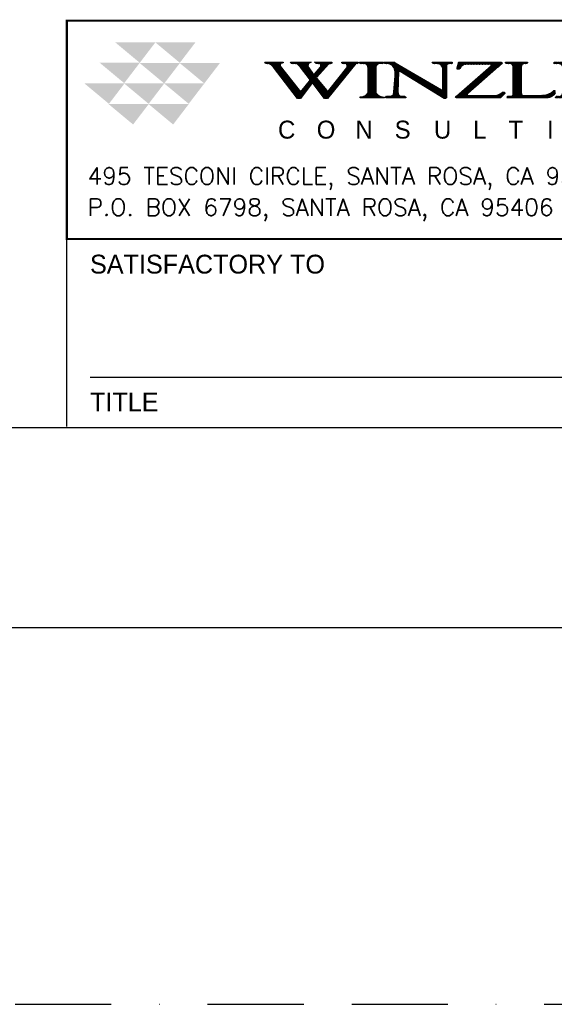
# Model space of a CAD drawing. Extents: x -749 to 3385, y 95 to 3077.
# Tile 3 of 6: x 2122 to 2258, y 95 to 346. Entities that reach past the tile are written whole.
import ezdxf

# ---------------------------------------------------------------- set-up
doc = ezdxf.new("R2010")
doc.units = 0
doc.header["$LTSCALE"] = 49
doc.header["$MEASUREMENT"] = 0
doc.linetypes.add('BORDER', pattern=[1.75, 0.5, -0.25, 0.5, -0.25, 0, -0.25])
doc.layers.get('0').update_dxf_attribs({"linetype": 'CONTINUOUS'})
for name, color, linetype in [('BDR', 2, 'CONTINUOUS'), ('BORDER', 1, 'CONTINUOUS'), ('LOGO', 2, 'CONTINUOUS'), ('WK-LOGO', 7, 'CONTINUOUS')]:
    doc.layers.add(name, color=color, linetype=linetype)
doc.styles.add('ADDRESS', font='romans.shx', dxfattribs={"width": 1.8})
doc.styles.add('HL-HD-M_SHX', font='HL-HD-M.SHX', dxfattribs={"height": 0.0839})
doc.styles.add('SX-FRAC', font='SX-FRAC.shx', dxfattribs={"width": 0.9, "height": 14})

# ---------------------------------------------------------------- blocks, each defined once
blk = doc.blocks.new('*U5')
at = {"color": 0, "linetype": 'CONTINUOUS', "style": 'HL-HD-M_SHX'}
for s, p in [('C', (0, 0)), ('O', (0.1812240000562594, 0)), ('N', (0.3622382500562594, 0)), ('S', (0.5459792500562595, 0)), ('U', (0.7297202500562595, 0)), ('L', (0.9134612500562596, 0)), ('T', (1.078324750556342, 0)), ('I', (1.258793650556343, 0)), ('N', (1.445051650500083, 0)), ('G', (1.626065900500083, 0)), ('E', (1.993547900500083, 0)), ('N', (2.177288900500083, 0)), ('G', (2.358303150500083, 0)), ('I', (2.542044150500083, 0)), ('N', (2.728302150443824, 0)), ('E', (2.914560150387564, 0)), ('E', (3.098301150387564, 0)), ('R', (3.282042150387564, 0)), ('S', (3.462007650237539, 0))]:
    blk.add_text(s, height=0.0839, dxfattribs=at).set_placement(p)
blk = doc.blocks.new('WKLOGO')
at = {"layer": 'LOGO'}
h = blk.add_hatch(dxfattribs=at)
h.set_pattern_fill('ANSI31', color=256, scale=0.01, style=0)
h.set_pattern_definition([(45, (0, 0), (-0.0008838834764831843, 0.0008838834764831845), [])])
edge = h.paths.add_edge_path()
edge.add_line((3.448666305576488, 2.543462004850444), (3.601936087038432, 2.543462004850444))
edge.add_arc((3.601936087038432, 2.462935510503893), 0.08052649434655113, 38.7811156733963, 90, ccw=False)
edge.add_arc((3.6497296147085, 2.501336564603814), 0.0192169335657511, -50.21210484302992, 38.78111567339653, ccw=False)
edge.add_arc((3.580565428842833, 2.584385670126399), 0.127294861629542, 282.72273355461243, 309.78789515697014, ccw=False)
edge.add_line((3.608599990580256, 2.460216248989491), (3.696454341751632, 2.392312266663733))
edge.add_arc((3.723393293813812, 2.427165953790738), 0.04405095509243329, 232.299010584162, 276.2626428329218)
edge.add_arc((3.731999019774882, 2.348747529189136), 0.03483825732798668, 83.7373571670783, 96.26264283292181, ccw=False)
edge.add_line((3.73579939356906, 2.383377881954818), (3.738929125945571, 2.379804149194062))
edge.add_line((3.738929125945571, 2.379804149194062), (3.734905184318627, 2.377570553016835))
edge.add_line((3.734905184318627, 2.377570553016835), (3.685234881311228, 2.376970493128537))
edge.add_arc((3.684791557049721, 2.413666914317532), 0.03669909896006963, 229.8600479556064, 270.69214851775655, ccw=False)
edge.add_line((3.661133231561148, 2.385611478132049), (3.592726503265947, 2.443684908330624))
edge.add_arc((3.556685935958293, 2.401231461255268), 0.05568857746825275, 49.67063261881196, 88.00898253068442)
edge.add_line((3.558620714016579, 2.456886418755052), (3.538629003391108, 2.456886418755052))
edge.add_arc((3.538629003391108, 2.43977862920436), 0.01710778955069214, 90, 165.2592384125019)
edge.add_line((3.522084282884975, 2.444131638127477), (3.521969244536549, 2.400279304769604))
edge.add_line((3.521969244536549, 2.400279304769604), (3.52530119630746, 2.396949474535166))
edge.add_arc((3.557901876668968, 2.429570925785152), 0.04611901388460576, 225.0182466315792, 275.0389755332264)
edge.add_line((3.56195266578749, 2.383630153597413), (3.568616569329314, 2.380300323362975))
edge.add_line((3.568616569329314, 2.380300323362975), (3.568616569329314, 2.376970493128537))
edge.add_line((3.568616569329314, 2.376970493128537), (3.4519982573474, 2.376970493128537))
edge.add_line((3.4519982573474, 2.376970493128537), (3.4519982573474, 2.380300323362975))
edge.add_line((3.4519982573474, 2.380300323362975), (3.455330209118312, 2.383630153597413))
edge.add_line((3.455330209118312, 2.383630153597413), (3.468658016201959, 2.383630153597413))
edge.add_arc((3.468658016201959, 2.403957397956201), 0.02032724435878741, 270, 349.5752492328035)
edge.add_line((3.48864972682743, 2.400279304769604), (3.48864972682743, 2.520153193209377))
edge.add_arc((3.471721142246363, 2.520153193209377), 0.01692858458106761, 0, 100.4247507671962)
edge.add_line((3.468658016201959, 2.536802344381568), (3.4519982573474, 2.536802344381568))
edge.add_line((3.4519982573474, 2.536802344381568), (3.4519982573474, 2.540132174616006))
edge.add_line((3.4519982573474, 2.540132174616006), (3.448666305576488, 2.543462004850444))
edge = h.paths.add_edge_path(flags=16)
edge.add_line((3.521969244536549, 2.530142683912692), (3.521969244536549, 2.466875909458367))
edge.add_arc((3.525299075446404, 2.466875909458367), 0.003329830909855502, 180, 270.0364932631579)
edge.add_line((3.52530119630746, 2.463546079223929), (3.581944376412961, 2.463546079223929))
edge.add_arc((3.581944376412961, 2.526177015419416), 0.06263093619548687, 270, 321.820739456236)
edge.add_arc((3.613701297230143, 2.501205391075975), 0.0222318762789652, 321.8207394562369, 403.4689105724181)
edge.add_arc((3.582946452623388, 2.472051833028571), 0.06460864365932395, 43.46891057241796, 92.42954610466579)
edge.add_line((3.580207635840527, 2.536602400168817), (3.535297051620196, 2.536802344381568))
edge.add_arc((3.535223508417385, 2.520283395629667), 0.01651911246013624, 89.7449179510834, 143.3559953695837)
edge = h.paths.add_edge_path()
edge.add_arc((3.349361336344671, 2.503698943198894), 0.04586665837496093, 328.93363341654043, 338.4545245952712, ccw=False)
edge.add_arc((3.365367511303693, 2.494056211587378), 0.0271803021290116, 270, 328.93363341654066, ccw=False)
edge.add_line((3.365367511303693, 2.466875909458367), (3.285400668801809, 2.466875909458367))
edge.add_line((3.285400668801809, 2.466875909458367), (3.285400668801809, 2.473535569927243))
edge.add_line((3.285400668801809, 2.473535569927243), (3.282068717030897, 2.473535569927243))
edge.add_line((3.282068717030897, 2.473535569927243), (3.282068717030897, 2.526812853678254))
edge.add_arc((3.288732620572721, 2.526808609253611), 0.006663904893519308, 90, 179.963506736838, ccw=False)
edge.add_line((3.288732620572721, 2.53347251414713), (3.388691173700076, 2.53347251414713))
edge.add_arc((3.39086632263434, 2.518975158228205), 0.01465962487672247, 32.18953930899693, 98.53287423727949, ccw=False)
edge.add_line((3.403272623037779, 2.526784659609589), (3.405350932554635, 2.523483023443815))
edge.add_line((3.405350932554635, 2.523483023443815), (3.405350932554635, 2.513493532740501))
edge.add_line((3.405350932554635, 2.513493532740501), (3.41534678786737, 2.513493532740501))
edge.add_line((3.41534678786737, 2.513493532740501), (3.41534678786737, 2.516823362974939))
edge.add_line((3.41534678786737, 2.516823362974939), (3.418678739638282, 2.536802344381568))
edge.add_line((3.418678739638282, 2.536802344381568), (3.418678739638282, 2.543462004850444))
edge.add_line((3.418678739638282, 2.543462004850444), (3.212097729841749, 2.543462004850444))
edge.add_line((3.212097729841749, 2.543462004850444), (3.207320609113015, 2.538473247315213))
edge.add_line((3.207320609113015, 2.538473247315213), (3.212097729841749, 2.536802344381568))
edge.add_line((3.212097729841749, 2.536802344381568), (3.228757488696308, 2.536802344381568))
edge.add_arc((3.228757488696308, 2.516475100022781), 0.02032724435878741, 10.424750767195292, 90, ccw=False)
edge.add_line((3.248749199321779, 2.520153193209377), (3.248749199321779, 2.400279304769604))
edge.add_arc((3.232100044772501, 2.400279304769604), 0.01664915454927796, -90.03649326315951, 0, ccw=False)
edge.add_line((3.23208944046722, 2.383630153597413), (3.222093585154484, 2.383630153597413))
edge.add_line((3.222093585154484, 2.383630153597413), (3.218761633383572, 2.380300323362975))
edge.add_line((3.218761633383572, 2.380300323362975), (3.21542968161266, 2.380300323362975))
edge.add_line((3.21542968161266, 2.380300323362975), (3.21542968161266, 2.376970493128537))
edge.add_line((3.21542968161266, 2.376970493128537), (3.405350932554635, 2.376970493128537))
edge.add_arc((3.405350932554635, 2.410024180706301), 0.03305368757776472, 270, 306.9228358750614)
edge.add_line((3.425207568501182, 2.383599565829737), (3.441780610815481, 2.400158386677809))
edge.add_line((3.441780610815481, 2.400158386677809), (3.445334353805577, 2.403609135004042))
edge.add_line((3.445334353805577, 2.403609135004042), (3.445334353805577, 2.410268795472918))
edge.add_line((3.445334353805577, 2.410268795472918), (3.435338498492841, 2.410268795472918))
edge.add_line((3.435338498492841, 2.410268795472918), (3.425694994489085, 2.402593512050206))
edge.add_arc((3.381086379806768, 2.458641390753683), 0.07163304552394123, 269.8111570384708, 308.51634965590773, ccw=False)
edge.add_line((3.380850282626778, 2.387008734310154), (3.292064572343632, 2.386959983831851))
edge.add_arc((3.29205896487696, 2.397172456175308), 0.01021247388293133, 174.1673371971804, 270.0314599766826, ccw=False)
edge.add_line((3.281899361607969, 2.398210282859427), (3.282068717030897, 2.453556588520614))
edge.add_line((3.282068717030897, 2.453556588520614), (3.285400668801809, 2.453556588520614))
edge.add_line((3.285400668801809, 2.453556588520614), (3.285400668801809, 2.456886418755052))
edge.add_line((3.285400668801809, 2.456886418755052), (3.368699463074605, 2.456886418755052))
edge.add_arc((3.368699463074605, 2.438583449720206), 0.01830296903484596, 25.370355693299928, 90, ccw=False)
edge.add_line((3.38523724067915, 2.446425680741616), (3.389136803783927, 2.436685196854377))
edge.add_line((3.389136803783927, 2.436685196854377), (3.395355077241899, 2.436907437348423))
edge.add_line((3.395355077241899, 2.436907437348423), (3.398687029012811, 2.440237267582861))
edge.add_line((3.398687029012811, 2.440237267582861), (3.398687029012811, 2.450226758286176))
edge.add_line((3.398687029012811, 2.450226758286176), (3.395355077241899, 2.450226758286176))
edge.add_line((3.395355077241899, 2.450226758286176), (3.395355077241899, 2.470205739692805))
edge.add_line((3.395355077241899, 2.470205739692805), (3.398687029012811, 2.470205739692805))
edge.add_line((3.398687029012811, 2.470205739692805), (3.398687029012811, 2.483525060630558))
edge.add_line((3.398687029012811, 2.483525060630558), (3.395355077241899, 2.486854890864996))
edge.add_line((3.395355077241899, 2.486854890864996), (3.392023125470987, 2.486854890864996))
edge = h.paths.add_edge_path()
edge.add_arc((3.175446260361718, 2.422918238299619), 0.04594774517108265, 270, 330.48111314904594, ccw=False)
edge.add_line((3.175446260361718, 2.376970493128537), (2.988856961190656, 2.376970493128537))
edge.add_line((2.988856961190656, 2.376970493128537), (2.992188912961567, 2.380300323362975))
edge.add_line((2.992188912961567, 2.380300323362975), (2.992188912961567, 2.383630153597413))
edge.add_line((2.992188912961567, 2.383630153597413), (3.00955739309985, 2.383764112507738))
edge.add_arc((3.004841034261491, 2.396949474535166), 0.01400349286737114, 289.6819559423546, 360)
edge.add_line((3.018844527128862, 2.396949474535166), (3.018844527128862, 2.520153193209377))
edge.add_arc((3.002184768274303, 2.52014258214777), 0.01665976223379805, 0.03649326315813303, 90)
edge.add_line((3.002184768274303, 2.536802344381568), (2.985525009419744, 2.536802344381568))
edge.add_line((2.985525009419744, 2.536802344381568), (2.982193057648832, 2.540132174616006))
edge.add_line((2.982193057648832, 2.540132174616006), (2.982193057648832, 2.543462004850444))
edge.add_line((2.982193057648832, 2.543462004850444), (3.085483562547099, 2.543462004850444))
edge.add_line((3.085483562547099, 2.543462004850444), (3.085483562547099, 2.540132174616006))
edge.add_line((3.085483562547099, 2.540132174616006), (3.082151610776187, 2.536802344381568))
edge.add_line((3.082151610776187, 2.536802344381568), (3.072155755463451, 2.536802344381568))
edge.add_arc((3.072155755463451, 2.52014258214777), 0.01665976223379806, 90, 179.9635067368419)
edge.add_line((3.055495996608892, 2.520153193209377), (3.055495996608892, 2.400279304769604))
edge.add_arc((3.068815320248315, 2.400279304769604), 0.01331932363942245, 180, 270.0364932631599)
edge.add_line((3.06882380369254, 2.386959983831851), (3.135462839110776, 2.386959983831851))
edge.add_line((3.135462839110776, 2.386959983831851), (3.162459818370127, 2.388825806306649))
edge.add_arc((3.157701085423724, 2.457680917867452), 0.06901935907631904, 273.9535545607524, 313.5916666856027)
edge.add_line((3.205290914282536, 2.407692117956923), (3.208765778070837, 2.410268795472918))
edge.add_line((3.208765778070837, 2.410268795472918), (3.21542968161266, 2.410268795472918))
edge.add_line((3.21542968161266, 2.410268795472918), (3.215422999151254, 2.400329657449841))
edge.add_line((3.215422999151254, 2.400329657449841), (3.21542968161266, 2.400279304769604))
edge = h.paths.add_edge_path()
edge.add_line((2.765725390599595, 2.543462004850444), (2.962201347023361, 2.543462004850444))
edge.add_arc((2.962201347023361, 2.538467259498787), 0.004994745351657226, -90, 90, ccw=False)
edge.add_line((2.962201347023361, 2.53347251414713), (2.805599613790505, 2.396949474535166))
edge.add_arc((2.809953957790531, 2.391954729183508), 0.00662629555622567, 131.0814292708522, 228.9185707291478)
edge.add_line((2.805599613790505, 2.386959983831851), (2.928881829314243, 2.386959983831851))
edge.add_arc((2.928881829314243, 2.443295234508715), 0.05633525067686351, 270, 315.2138233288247)
edge.add_line((2.968865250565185, 2.403609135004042), (2.975529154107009, 2.403609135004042))
edge.add_line((2.975529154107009, 2.403609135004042), (2.97886110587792, 2.400279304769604))
edge.add_line((2.97886110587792, 2.400279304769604), (2.97886110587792, 2.396949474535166))
edge.add_line((2.97886110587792, 2.396949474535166), (2.958869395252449, 2.376970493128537))
edge.add_line((2.958869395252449, 2.376970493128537), (2.752288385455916, 2.376970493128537))
edge.add_arc((2.752288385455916, 2.380300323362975), 0.003329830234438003, 90, 270, ccw=False)
edge.add_line((2.752288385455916, 2.383630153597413), (2.915554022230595, 2.526812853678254))
edge.add_line((2.915554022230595, 2.526812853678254), (2.915554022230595, 2.53347251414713))
edge.add_line((2.915554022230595, 2.53347251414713), (2.798935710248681, 2.53347251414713))
edge.add_arc((2.798935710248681, 2.500978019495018), 0.03249449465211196, 90, 157.3464530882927)
edge.add_line((2.768948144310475, 2.513493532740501), (2.765616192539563, 2.510163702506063))
edge.add_line((2.765616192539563, 2.510163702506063), (2.755620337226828, 2.510163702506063))
edge.add_line((2.755620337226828, 2.510163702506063), (2.755620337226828, 2.516823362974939))
edge.add_line((2.755620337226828, 2.516823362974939), (2.761966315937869, 2.538856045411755))
edge.add_arc((2.765956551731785, 2.539436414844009), 0.004032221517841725, 93.28648185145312, 188.2754920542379, ccw=False)
edge = h.paths.add_edge_path()
edge.add_line((2.515719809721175, 2.376970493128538), (2.422425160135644, 2.376970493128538))
edge.add_line((2.422425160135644, 2.376970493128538), (2.422425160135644, 2.380300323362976))
edge.add_line((2.422425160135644, 2.380300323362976), (2.425757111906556, 2.383630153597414))
edge.add_line((2.425757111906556, 2.383630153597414), (2.442416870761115, 2.383630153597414))
edge.add_arc((2.442416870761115, 2.400565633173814), 0.01693547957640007, 270, 370.3529607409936)
edge.add_line((2.459076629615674, 2.403609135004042), (2.465740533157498, 2.48019523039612))
edge.add_line((2.465740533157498, 2.48019523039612), (2.465740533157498, 2.497495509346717))
edge.add_arc((2.426337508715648, 2.497495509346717), 0.03940302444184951, 0, 85.99571607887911)
edge.add_line((2.429089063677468, 2.536802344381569), (2.415761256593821, 2.536802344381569))
edge.add_line((2.415761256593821, 2.536802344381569), (2.412429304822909, 2.543462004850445))
edge.add_line((2.412429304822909, 2.543462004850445), (2.462408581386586, 2.543462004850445))
edge.add_arc((2.462408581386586, 2.540130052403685), 0.003331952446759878, 0.03649326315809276, 90, ccw=False)
edge.add_line((2.465740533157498, 2.540132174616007), (2.682317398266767, 2.413598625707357))
edge.add_arc((2.684955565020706, 2.41811415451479), 0.005229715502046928, 239.7046845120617, 320.3342468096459)
edge.add_line((2.688981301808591, 2.414775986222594), (2.688981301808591, 2.510163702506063))
edge.add_arc((2.662342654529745, 2.510163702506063), 0.02663864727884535, 0, 90.03649326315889)
edge.add_line((2.662325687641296, 2.536802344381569), (2.642333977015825, 2.536802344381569))
edge.add_line((2.642333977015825, 2.536802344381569), (2.639002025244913, 2.543462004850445))
edge.add_line((2.639002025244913, 2.543462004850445), (2.732296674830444, 2.543462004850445))
edge.add_line((2.732296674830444, 2.543462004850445), (2.732296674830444, 2.536802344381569))
edge.add_line((2.732296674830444, 2.536802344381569), (2.718968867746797, 2.536802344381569))
edge.add_arc((2.718968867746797, 2.52347453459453), 0.01332780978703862, 90, 179.96350673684)
edge.add_line((2.70564106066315, 2.523483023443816), (2.70564106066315, 2.376970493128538))
edge.add_line((2.70564106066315, 2.376970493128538), (2.702309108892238, 2.373640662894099))
edge.add_line((2.702309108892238, 2.373640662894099), (2.695645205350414, 2.373640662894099))
edge.add_line((2.695645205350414, 2.373640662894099), (2.489064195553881, 2.500174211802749))
edge.add_line((2.489064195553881, 2.500174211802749), (2.482400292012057, 2.500174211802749))
edge.add_line((2.482400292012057, 2.500174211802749), (2.479068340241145, 2.403609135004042))
edge.add_arc((2.498409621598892, 2.402941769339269), 0.01935279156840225, 178.023808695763, 273.7382127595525)
edge.add_line((2.499671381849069, 2.383630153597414), (2.509055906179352, 2.383630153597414))
edge.add_line((2.509055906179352, 2.383630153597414), (2.515719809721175, 2.380300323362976))
edge.add_line((2.515719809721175, 2.380300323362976), (2.515719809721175, 2.376970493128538))
edge = h.paths.add_edge_path()
edge.add_line((2.409097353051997, 2.540090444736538), (2.406466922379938, 2.536802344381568))
edge.add_line((2.406466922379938, 2.536802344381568), (2.400066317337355, 2.536802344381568))
edge.add_arc((2.396139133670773, 2.516823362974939), 0.0203612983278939, 78.87939134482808, 180)
edge.add_line((2.375777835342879, 2.516823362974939), (2.375777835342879, 2.400279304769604))
edge.add_arc((2.412429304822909, 2.423908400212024), 0.04360807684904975, 212.8097576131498, 270)
edge.add_line((2.412429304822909, 2.380300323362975), (2.415761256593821, 2.380300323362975))
edge.add_line((2.415761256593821, 2.380300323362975), (2.415761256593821, 2.376970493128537))
edge.add_line((2.415761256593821, 2.376970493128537), (2.302474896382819, 2.376970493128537))
edge.add_line((2.302474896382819, 2.376970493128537), (2.302228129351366, 2.38066896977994))
edge.add_line((2.302228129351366, 2.38066896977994), (2.305428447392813, 2.38066896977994))
edge.add_arc((2.305428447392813, 2.419426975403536), 0.03875800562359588, 270, 330.3941019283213)
edge.add_line((2.339126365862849, 2.400279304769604), (2.339126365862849, 2.517250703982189))
edge.add_arc((2.319569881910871, 2.517250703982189), 0.01955648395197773, 0, 91.27521442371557)
edge.add_line((2.319134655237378, 2.536802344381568), (2.302474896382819, 2.536802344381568))
edge.add_line((2.302474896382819, 2.536802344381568), (2.299142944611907, 2.540132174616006))
edge.add_line((2.299142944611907, 2.540132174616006), (2.299142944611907, 2.543462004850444))
edge.add_line((2.299142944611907, 2.543462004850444), (2.409097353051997, 2.543462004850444))
edge.add_line((2.409097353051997, 2.543462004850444), (2.409097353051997, 2.540090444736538))
edge = h.paths.add_edge_path()
edge.add_line((1.855993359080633, 2.543462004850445), (1.942624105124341, 2.543462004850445))
edge.add_line((1.942624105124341, 2.543462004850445), (1.942624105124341, 2.539806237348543))
edge.add_line((1.942624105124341, 2.539806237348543), (1.939059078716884, 2.539806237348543))
edge.add_arc((1.939059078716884, 2.528221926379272), 0.01158431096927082, 90, 197.2803054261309)
edge.add_line((1.927997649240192, 2.524780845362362), (2.017053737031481, 2.413023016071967))
edge.add_arc((2.023717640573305, 2.418333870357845), 0.008521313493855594, 218.5533897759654, 321.4466102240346)
edge.add_line((2.030381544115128, 2.413023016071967), (2.065079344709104, 2.455209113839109))
edge.add_arc((2.058590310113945, 2.460203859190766), 0.008188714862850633, 322.4137703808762, 397.5862296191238)
edge.add_line((2.065079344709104, 2.465198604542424), (2.022590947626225, 2.520153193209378))
edge.add_arc((1.975922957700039, 2.484443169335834), 0.05876314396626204, 37.4229672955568, 63.00178347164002)
edge.add_line((2.002599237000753, 2.536802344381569), (1.979275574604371, 2.536802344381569))
edge.add_line((1.979275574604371, 2.536802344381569), (1.975943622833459, 2.543462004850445))
edge.add_line((1.975943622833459, 2.543462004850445), (2.072570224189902, 2.543462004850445))
edge.add_line((2.072570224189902, 2.543462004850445), (2.065906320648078, 2.540132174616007))
edge.add_arc((2.072305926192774, 2.52732480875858), 0.01431724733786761, 116.5504566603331, 227.1791173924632)
edge.add_line((2.062574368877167, 2.51682336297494), (2.082566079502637, 2.486854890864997))
edge.add_arc((2.085898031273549, 2.489077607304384), 0.004005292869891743, 213.7069126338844, 326.2930873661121)
edge.add_line((2.089229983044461, 2.486854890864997), (2.115885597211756, 2.520153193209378))
edge.add_arc((2.107233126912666, 2.527079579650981), 0.01108332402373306, 321.3223889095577, 421.3115160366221)
edge.add_line((2.112553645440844, 2.536802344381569), (2.095893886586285, 2.536802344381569))
edge.add_line((2.095893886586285, 2.536802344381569), (2.089229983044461, 2.543462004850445))
edge.add_line((2.089229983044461, 2.543462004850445), (2.169196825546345, 2.543462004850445))
edge.add_line((2.169196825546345, 2.543462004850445), (2.169196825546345, 2.539420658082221))
edge.add_line((2.169196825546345, 2.539420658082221), (2.165927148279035, 2.53663871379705))
edge.add_line((2.165927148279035, 2.53663871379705), (2.155585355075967, 2.536241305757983))
edge.add_line((2.155585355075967, 2.536241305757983), (2.099225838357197, 2.473535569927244))
edge.add_arc((2.10293061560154, 2.470205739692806), 0.004981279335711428, 138.050997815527, 221.9490021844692)
edge.add_line((2.099225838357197, 2.466875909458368), (2.145873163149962, 2.410268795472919))
edge.add_arc((2.15087109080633, 2.414387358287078), 0.006476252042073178, 219.4903689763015, 320.509631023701)
edge.add_line((2.155869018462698, 2.410268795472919), (2.239167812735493, 2.51682336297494))
edge.add_arc((2.228343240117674, 2.525285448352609), 0.01373966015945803, 321.9835617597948, 416.9529218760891)
edge.add_line((2.235835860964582, 2.536802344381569), (2.219176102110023, 2.536802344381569))
edge.add_line((2.219176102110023, 2.536802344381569), (2.215844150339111, 2.540132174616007))
edge.add_line((2.215844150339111, 2.540132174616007), (2.215844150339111, 2.543462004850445))
edge.add_line((2.215844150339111, 2.543462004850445), (2.292479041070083, 2.543462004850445))
edge.add_line((2.292479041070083, 2.543462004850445), (2.292479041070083, 2.540132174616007))
edge.add_line((2.292479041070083, 2.540132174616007), (2.289147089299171, 2.536802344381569))
edge.add_line((2.289147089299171, 2.536802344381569), (2.282483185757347, 2.536802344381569))
edge.add_line((2.282483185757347, 2.536802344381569), (2.149205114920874, 2.373640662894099))
edge.add_line((2.149205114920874, 2.373640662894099), (2.135877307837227, 2.373640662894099))
edge.add_line((2.135877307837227, 2.373640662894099), (2.082566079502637, 2.4435670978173))
edge.add_arc((2.078947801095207, 2.440808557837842), 0.004549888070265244, 37.32154192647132, 164.1403875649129)
edge.add_line((2.074571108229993, 2.442051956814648), (2.022590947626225, 2.373640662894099))
edge.add_line((2.022590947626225, 2.373640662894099), (2.009263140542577, 2.373640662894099))
edge.add_line((2.009263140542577, 2.373640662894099), (1.895976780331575, 2.520153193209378))
edge.add_arc((1.856686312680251, 2.489773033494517), 0.04966583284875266, 37.71189839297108, 71.24726311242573)
edge.add_line((1.872653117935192, 2.536802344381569), (1.859325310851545, 2.536802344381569))
edge.add_line((1.859325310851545, 2.536802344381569), (1.855993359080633, 2.543462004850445))
at = {"layer": 'LOGO', "const_width": 0.01}
blk.add_lwpolyline([(0.9292639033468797, 2.736985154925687), (5.774811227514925, 2.736985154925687), (5.774811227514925, 1.716414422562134), (0.9292639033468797, 1.716414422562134)], close=True, dxfattribs=at)
at = {"layer": 'LOGO'}
for points in [[(1.855993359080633, 2.543462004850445), (1.942624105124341, 2.543462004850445), (1.942624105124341, 2.539806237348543), (1.939059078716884, 2.539806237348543, 0.5055762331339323), (1.927997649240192, 2.524780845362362), (2.017053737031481, 2.413023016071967, 0.4817685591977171), (2.030381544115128, 2.413023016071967), (2.065079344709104, 2.455209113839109, 0.340293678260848), (2.065079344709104, 2.465198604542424), (2.022590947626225, 2.520153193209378, 0.1120743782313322), (2.002599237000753, 2.536802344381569), (1.979275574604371, 2.536802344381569), (1.975943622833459, 2.543462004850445), (2.072570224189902, 2.543462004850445), (2.065906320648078, 2.540132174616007, 0.5240584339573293), (2.062574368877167, 2.51682336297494), (2.082566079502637, 2.486854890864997, 0.5349946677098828), (2.089229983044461, 2.486854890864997), (2.115885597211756, 2.520153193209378, 0.4662499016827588), (2.112553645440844, 2.536802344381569), (2.095893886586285, 2.536802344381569), (2.089229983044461, 2.543462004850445), (2.169196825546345, 2.543462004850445), (2.169196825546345, 2.539420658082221), (2.165927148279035, 2.53663871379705), (2.155585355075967, 2.536241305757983), (2.099225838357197, 2.473535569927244, 0.38335350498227), (2.099225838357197, 2.466875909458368), (2.145873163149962, 2.410268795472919, 0.47173336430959), (2.155869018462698, 2.410268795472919), (2.239167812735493, 2.51682336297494, 0.4398509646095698), (2.235835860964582, 2.536802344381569), (2.219176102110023, 2.536802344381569), (2.215844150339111, 2.540132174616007), (2.215844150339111, 2.543462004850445), (2.292479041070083, 2.543462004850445), (2.292479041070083, 2.540132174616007), (2.289147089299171, 2.536802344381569), (2.282483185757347, 2.536802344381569), (2.149205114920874, 2.373640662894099), (2.135877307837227, 2.373640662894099), (2.082566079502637, 2.4435670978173, 0.6177261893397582), (2.074571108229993, 2.442051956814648), (2.022590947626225, 2.373640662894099), (2.009263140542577, 2.373640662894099), (1.895976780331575, 2.520153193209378, 0.1473789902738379), (1.872653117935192, 2.536802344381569), (1.859325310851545, 2.536802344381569)], [(2.409097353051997, 2.540090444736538), (2.406466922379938, 2.536802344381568), (2.400066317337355, 2.536802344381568, 0.4722740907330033), (2.375777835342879, 2.516823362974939), (2.375777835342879, 2.400279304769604, 0.2548514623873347), (2.412429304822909, 2.380300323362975), (2.415761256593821, 2.380300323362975), (2.415761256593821, 2.376970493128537), (2.302474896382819, 2.376970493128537), (2.302228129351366, 2.38066896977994), (2.305428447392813, 2.38066896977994, 0.2697930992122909), (2.339126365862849, 2.400279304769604), (2.339126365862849, 2.517250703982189, 0.4207475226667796), (2.319134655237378, 2.536802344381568), (2.302474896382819, 2.536802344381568), (2.299142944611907, 2.540132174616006), (2.299142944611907, 2.543462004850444), (2.409097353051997, 2.543462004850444)], [(2.515719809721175, 2.376970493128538), (2.422425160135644, 2.376970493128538), (2.422425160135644, 2.380300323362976), (2.425757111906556, 2.383630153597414), (2.442416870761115, 2.383630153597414, 0.468183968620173), (2.459076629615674, 2.403609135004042), (2.465740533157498, 2.48019523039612), (2.465740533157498, 2.497495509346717, 0.3938888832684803), (2.429089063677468, 2.536802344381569), (2.415761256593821, 2.536802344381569), (2.412429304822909, 2.543462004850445), (2.462408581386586, 2.543462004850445, -0.4140270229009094), (2.465740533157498, 2.540132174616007), (2.682317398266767, 2.413598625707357, 0.3670842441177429), (2.688981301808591, 2.414775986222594), (2.688981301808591, 2.510163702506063, 0.4144001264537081), (2.662325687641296, 2.536802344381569), (2.642333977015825, 2.536802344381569), (2.639002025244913, 2.543462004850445), (2.732296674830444, 2.543462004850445), (2.732296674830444, 2.536802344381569), (2.718968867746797, 2.536802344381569, 0.4140270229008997), (2.70564106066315, 2.523483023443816), (2.70564106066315, 2.376970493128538), (2.702309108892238, 2.373640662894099), (2.695645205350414, 2.373640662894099), (2.489064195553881, 2.500174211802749), (2.482400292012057, 2.500174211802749), (2.479068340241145, 2.403609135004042, 0.4437363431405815), (2.499671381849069, 2.383630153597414), (2.509055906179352, 2.383630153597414), (2.515719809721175, 2.380300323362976)]]:
    blk.add_lwpolyline(points, format="xyb", close=True, dxfattribs=at)
for points in [[(2.765725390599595, 2.543462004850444), (2.962201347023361, 2.543462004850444, -1), (2.962201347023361, 2.53347251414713), (2.805599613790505, 2.396949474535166, 0.4548683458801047), (2.805599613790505, 2.386959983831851), (2.928881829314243, 2.386959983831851, 0.1998824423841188), (2.968865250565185, 2.403609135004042), (2.975529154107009, 2.403609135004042), (2.97886110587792, 2.400279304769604), (2.97886110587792, 2.396949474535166), (2.958869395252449, 2.376970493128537), (2.752288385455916, 2.376970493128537, -1), (2.752288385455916, 2.383630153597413), (2.915554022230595, 2.526812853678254), (2.915554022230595, 2.53347251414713), (2.798935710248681, 2.53347251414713, 0.3026152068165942), (2.768948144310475, 2.513493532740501), (2.765616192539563, 2.510163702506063), (2.755620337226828, 2.510163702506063), (2.755620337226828, 2.516823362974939), (2.761966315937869, 2.538856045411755, -0.4399532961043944), (2.765725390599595, 2.543462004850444, -0.1362820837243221)], [(3.21542968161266, 2.400279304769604, -0.2702004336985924), (3.175446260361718, 2.376970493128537), (2.988856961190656, 2.376970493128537), (2.992188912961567, 2.380300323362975), (2.992188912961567, 2.383630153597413), (3.00955739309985, 2.383764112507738, 0.3168251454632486), (3.018844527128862, 2.396949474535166), (3.018844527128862, 2.520153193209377, 0.4140270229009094), (3.002184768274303, 2.536802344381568), (2.985525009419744, 2.536802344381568), (2.982193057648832, 2.540132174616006), (2.982193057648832, 2.543462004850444), (3.085483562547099, 2.543462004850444), (3.085483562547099, 2.540132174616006), (3.082151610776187, 2.536802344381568), (3.072155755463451, 2.536802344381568, 0.4140270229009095), (3.055495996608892, 2.520153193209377), (3.055495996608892, 2.400279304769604, 0.4144001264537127), (3.06882380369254, 2.386959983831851), (3.135462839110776, 2.386959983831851), (3.162459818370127, 2.388825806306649, 0.1746993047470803), (3.205290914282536, 2.407692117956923), (3.208765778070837, 2.410268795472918), (3.21542968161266, 2.410268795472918)]]:
    blk.add_lwpolyline(points, format="xyb", dxfattribs=at)
blk.add_lwpolyline([(3.212097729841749, 2.543462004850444), (3.207320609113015, 2.538473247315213), (3.212097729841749, 2.536802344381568)], dxfattribs=at)
at = {"layer": 'LOGO', "color": 251}
for points in [[(1.15630157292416, 2.635642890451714), (1.343743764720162, 2.635642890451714), (1.270862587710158, 2.540458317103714)], [(1.343743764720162, 2.635642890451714), (1.531185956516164, 2.635642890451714), (1.45830477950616, 2.540458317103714)], [(1.083420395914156, 2.540458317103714), (1.270862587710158, 2.540458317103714), (1.197981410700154, 2.445273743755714)], [(1.270804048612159, 2.538936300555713), (1.458246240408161, 2.538936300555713), (1.385365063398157, 2.443751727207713)], [(1.458246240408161, 2.538936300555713), (1.645688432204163, 2.538936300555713), (1.572807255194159, 2.443751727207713)], [(1.197922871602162, 2.443751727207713), (1.385365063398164, 2.443751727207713), (1.31248388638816, 2.348567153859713)], [(1.385365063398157, 2.443751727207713), (1.572807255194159, 2.443751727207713), (1.499926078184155, 2.348567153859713)], [(1.31248388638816, 2.347045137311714), (1.499926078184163, 2.347045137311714), (1.427044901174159, 2.251860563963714)]]:
    blk.add_solid(points, dxfattribs=at)
at = {"layer": 'LOGO'}
for points in [[(1.012002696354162, 2.443751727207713), (1.199444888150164, 2.443751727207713), (1.12656371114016, 2.348567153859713)], [(1.125041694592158, 2.347045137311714), (1.31248388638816, 2.347045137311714), (1.239602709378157, 2.251860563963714)]]:
    blk.add_solid(points, dxfattribs=at)
at = {"layer": 'LOGO', "linetype": 'CONTINUOUS'}
blk.add_blockref('*U5', (1.917718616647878, 2.185879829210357), dxfattribs=at)
at = {"layer": 'BORDER', "style": 'ADDRESS'}
for s, p in [('495 TESCONI CIRCLE, SANTA ROSA, CA 95401', (1.026738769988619, 1.970579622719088)), ('P.O. BOX 6798, SANTA ROSA, CA 95406', (1.026738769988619, 1.824811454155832))]:
    blk.add_text(s, height=0.08, dxfattribs=at).set_placement(p)

msp = doc.modelspace()

# ---------------------------------------------------------------- linework, layer by layer
at = {"layer": 'BDR', "color": 3}
for p, q in [((2133.750379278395, 289.9997134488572), (3261.750379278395, 289.9997134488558)), ((2133.750379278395, 242.2554899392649), (2133.750379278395, 289.9997134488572))]:
    msp.add_line(p, q, dxfattribs=at)
at = {"layer": 'BDR'}
msp.add_line((2139.750379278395, 254.8148634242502), (2322.729392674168, 254.8148634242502), dxfattribs=at)
at = {"layer": 'BDR', "color": 4}
msp.add_line((-578.2496207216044, 241.9997134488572), (3261.750379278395, 241.9997134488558), dxfattribs=at)
at = {"layer": 'BDR', "color": 5}
msp.add_line((-629.2493341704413, 191), (3312.750092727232, 191), dxfattribs=at)
at = {"layer": 'BDR', "color": 6, "linetype": 'BORDER'}
msp.add_line((-749.249334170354, 95.00000000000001), (3384.750092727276, 95), dxfattribs=at)

# ---------------------------------------------------------------- block references
at = {"layer": 'WK-LOGO', "color": 2, "xscale": 54.48300931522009, "yscale": 54.48300931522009, "zscale": 54.48300931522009}
msp.add_blockref('WKLOGO', (2083.12128537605, 196.4842904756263), dxfattribs=at)

# ---------------------------------------------------------------- texts
at = {"layer": 'BDR', "color": 1, "style": 'SX-FRAC'}
for s, p in [('SATISFACTORY TO', (2139.671419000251, 281.1911066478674)), ('TITLE', (2139.671419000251, 246.0517660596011))]:
    msp.add_text(s, height=4.8, dxfattribs=at).set_placement(p)

doc.saveas('drawing.dxf')
